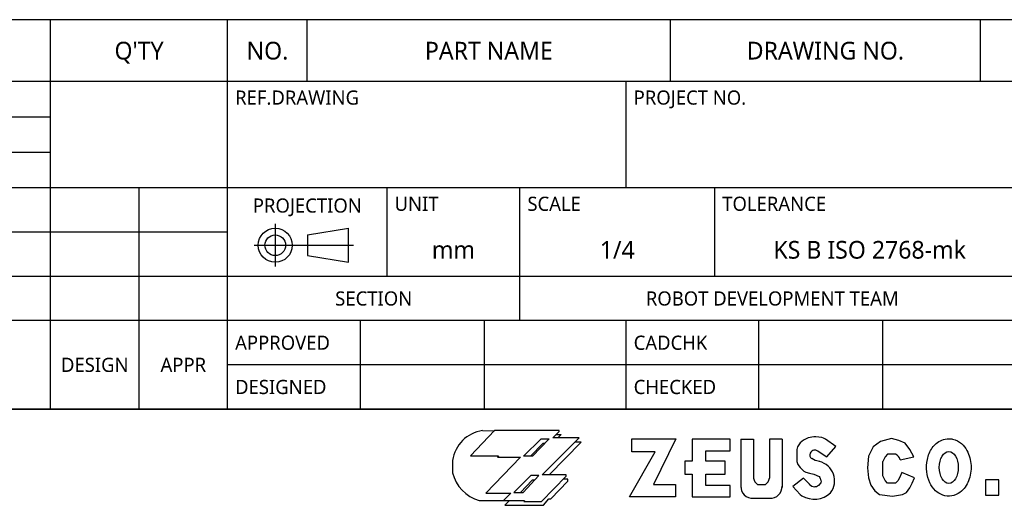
# Model space of a CAD drawing. Header units: millimetres. Extents: x 16 to 3344, y 34 to 2360.
# Tile 27 of 101: x 2486 to 2931, y 37 to 256. Entities that reach past the tile are written whole.
import ezdxf

# ---------------------------------------------------------------- set-up
doc = ezdxf.new("R2010")
doc.units = ezdxf.units.MM
doc.header["$LTSCALE"] = 185.02
doc.layers.get('0').update_dxf_attribs({"linetype": 'CONTINUOUS'})
doc.styles.add('TEXTSTYLE_3', font='malgun.ttf')

# ---------------------------------------------------------------- blocks, each defined once
blk = doc.blocks.new('TABLE_BL1', base_point=(2350, 167.99))
at = {"color": 134}
for p, q in [((2580, 255.99), (2120, 255.99)), ((2500, 79.99), (2500, 255.99)), ((2580, 79.99), (2580, 255.99)), ((2580, 227.99), (2120, 227.99)), ((2500, 211.99), (2120, 211.99)), ((2500, 195.99), (2120, 195.99)), ((2580, 179.99), (2120, 179.99)), ((2540, 79.99), (2540, 179.99)), ((2580, 159.99), (2120, 159.99)), ((2580, 139.99), (2120, 139.99)), ((2580, 119.99), (2120, 119.99)), ((2580, 79.99), (2120, 79.99))]:
    blk.add_line(p, q, dxfattribs=at)
at = {"color": 134, "attachment_point": 2, "line_spacing_factor": 0.9, "style": 'TEXTSTYLE_3'}
for s, insert, char_height, width in [("Q'TY", (2540, 245.99), 8, 23.3481), ('DESIGN', (2520, 103.19), 6.4, 31.2415), ('APPR', (2560, 103.19), 6.4, 21.4281)]:
    blk.add_mtext(s, dxfattribs=dict(at, insert=insert, char_height=char_height, width=width))
blk = doc.blocks.new('TABLE_BL2', base_point=(2930, 167.99))
at = {"color": 134}
for p, q in [((3280, 255.99), (2580, 255.99)), ((2580, 79.99), (2580, 255.99)), ((2616, 227.99), (2616, 255.99)), ((2780, 227.99), (2780, 255.99)), ((2920, 227.99), (2920, 255.99)), ((3280, 227.99), (2580, 227.99)), ((2760, 179.99), (2760, 227.99)), ((3280, 179.99), (2580, 179.99)), ((2652, 139.99), (2652, 179.99)), ((2712, 119.99), (2712, 179.99)), ((2800, 139.99), (2800, 179.99)), ((3280, 139.99), (2580, 139.99)), ((2940, 119.99), (2580, 119.99)), ((2640, 79.99), (2640, 119.99)), ((2696, 79.99), (2696, 119.99)), ((2760, 79.99), (2760, 119.99)), ((2820, 79.99), (2820, 119.99)), ((2876, 79.99), (2876, 119.99)), ((2940, 99.99), (2580, 99.99)), ((3280, 79.99), (2580, 79.99))]:
    blk.add_line(p, q, dxfattribs=at)
at = {"color": 134, "line_spacing_factor": 0.9, "style": 'TEXTSTYLE_3'}
for s, insert, char_height, width, attachment_point in [('NO.', (2598, 245.99), 8, 19.5259, 2), ('PART NAME', (2698, 245.99), 8, 62.0444, 2), ('DRAWING NO.', (2850, 245.99), 8, 75.4074, 2), ('REF.DRAWING', (2583.4, 223.99), 6.4, 57.9793, 1), ('PROJECT NO.', (2763.4, 223.99), 6.4, 54.3052, 1), ('PROJECTION', (2616, 175.19), 6.4, 51.6267, 2), ('UNIT', (2655.4, 175.99), 6.4, 20.1719, 1), ('SCALE', (2715.4, 175.99), 6.4, 25.197, 1), ('TOLERANCE', (2803.4, 175.99), 6.4, 48.8059, 1), ('1/4', (2756, 155.99), 8, 16.6519, 2), ('KS B ISO 2768-mk', (2870, 155.99), 8, 92.9481, 2), ('mm', (2682, 155.99), 8, 19.5556, 2), ('SECTION', (2646, 133.19), 6.4, 35.8874, 2), ('ROBOT DEVELOPMENT TEAM', (2826, 133.19), 6.4, 125.4455, 2), ('APPROVED', (2583.4, 113.19), 6.4, 44.9185, 1), ('CADCHK', (2763.4, 113.19), 6.4, 35.2, 1), ('DESIGNED', (2583.4, 93.19), 6.4, 42.2163, 1), ('CHECKED', (2763.4, 93.19), 6.4, 38.5422, 1)]:
    blk.add_mtext(s, dxfattribs=dict(at, insert=insert, char_height=char_height, width=width, attachment_point=attachment_point))
blk = doc.blocks.new('A_BL3', base_point=(2614.45, 154.08))
at = {"color": 134}
for p, q in [((2601.52, 163.71), (2601.52, 144.46)), ((2616.02, 158.69), (2634.66, 161.72)), ((2634.66, 146.36), (2634.66, 161.72)), ((2616.02, 158.69), (2616.02, 149.4)), ((2591.98, 154.04), (2636.91, 154.04)), ((2616.02, 149.4), (2634.66, 146.36))]:
    blk.add_line(p, q, dxfattribs=at)
for radius in [7.68, 4.65]:
    blk.add_circle((2601.52, 154.04), radius, dxfattribs=at)

msp = doc.modelspace()

# ---------------------------------------------------------------- linework, layer by layer
at = {"color": 7}
msp.add_line((40, 80), (3280, 80), dxfattribs=at)
at = {"color": 134}
for p, q in [((2700.583, 70.254), (2689.734, 58.91)), ((2695.158, 70.254), (2700.515, 70.184)), ((2729.704, 70.254), (2700.583, 70.254)), ((2722.067, 50.348), (2738.769, 66.972)), ((2726.849, 66.972), (2729.704, 69.897)), ((2738.769, 66.972), (2726.849, 66.972)), ((2728.381, 68.542), (2730.632, 68.542)), ((2730.632, 68.542), (2729.135, 66.972)), ((2729.704, 69.897), (2729.704, 70.254)), ((2842.219, 66.986), (2840.171, 65.941)), ((2844.768, 67.445), (2842.219, 66.986)), ((2845.729, 67.445), (2844.768, 67.445)), ((2848.447, 67.11), (2845.729, 67.445)), ((2849.075, 66.912), (2848.447, 67.11)), ((2850.033, 66.401), (2849.075, 66.912)), ((2713.716, 58.767), (2721.567, 66.544)), ((2722.424, 64.475), (2716.772, 58.767)), ((2725.279, 66.544), (2717.713, 58.767)), ((2721.567, 66.544), (2725.279, 66.544)), ((2723.266, 64.475), (2722.424, 64.475)), ((2725.299, 50.348), (2739.697, 65.117)), ((2739.697, 65.117), (2736.905, 65.117)), ((2762.524, 66.613), (2782.384, 66.613)), ((2762.524, 60.645), (2762.524, 66.613)), ((2782.384, 66.613), (2772.389, 45.984)), ((2807.045, 66.354), (2789.782, 66.354)), ((2789.782, 66.354), (2789.782, 56.493)), ((2807.045, 61.164), (2807.045, 66.354)), ((2811.848, 66.354), (2817.559, 66.354)), ((2811.848, 66.354), (2811.848, 44.515)), ((2817.559, 66.354), (2817.559, 48.709)), ((2830.409, 66.354), (2824.698, 66.354)), ((2824.698, 66.354), (2824.698, 48.709)), ((2830.409, 66.354), (2830.409, 44.515)), ((2837.455, 62.976), (2837.079, 61.681)), ((2838.625, 64.688), (2837.455, 62.976)), ((2840.171, 65.941), (2838.625, 64.688)), ((2854.773, 63.051), (2850.033, 66.401)), ((2850.719, 58.42), (2854.773, 63.051)), ((2871.603, 62.911), (2869.414, 58.796)), ((2874.843, 65.363), (2871.603, 62.911)), ((2879.834, 66.676), (2874.843, 65.363)), ((2883.161, 65.801), (2879.834, 66.676)), ((2885.963, 64.575), (2883.161, 65.801)), ((2888.152, 61.685), (2885.963, 64.575)), ((2689.734, 58.91), (2702.296, 58.91)), ((2712.288, 58.339), (2696.586, 42.072)), ((2702.296, 58.91), (2701.868, 58.339)), ((2701.868, 58.339), (2712.288, 58.339)), ((2717.713, 58.767), (2713.716, 58.767)), ((2761.486, 40.275), (2773.038, 60.645)), ((2773.038, 60.645), (2762.524, 60.645)), ((2796.012, 61.164), (2807.045, 61.164)), ((2796.012, 56.493), (2796.012, 61.164)), ((2837.079, 61.681), (2837.079, 56.335)), ((2843.463, 60.57), (2843.857, 60.964)), ((2846.779, 60.931), (2850.719, 58.42)), ((2869.414, 58.796), (2869.064, 53.455)), ((2876.945, 58.445), (2875.894, 56.344)), ((2878.083, 59.671), (2876.945, 58.445)), ((2881.673, 59.671), (2878.083, 59.671)), ((2883.827, 57.118), (2889.904, 58.358)), ((2889.904, 58.358), (2888.152, 61.685)), ((2681.597, 56.803), (2681.597, 51.205)), ((2789.782, 56.493), (2786.537, 56.493)), ((2786.537, 56.493), (2786.537, 50.655)), ((2804.709, 56.493), (2796.012, 56.493)), ((2804.709, 50.525), (2804.709, 56.493)), ((2837.079, 56.335), (2837.539, 54.956)), ((2837.539, 54.956), (2838.583, 53.578)), ((2838.583, 53.578), (2840.297, 51.991)), ((2845.436, 56.836), (2843.922, 57.638)), ((2847.518, 56.268), (2845.436, 56.836)), ((2869.064, 53.455), (2869.414, 48.901)), ((2875.894, 49.777), (2875.894, 56.344)), ((2716.928, 49.992), (2709.291, 42.358)), ((2713.502, 42.358), (2720.568, 49.992)), ((2720.568, 49.992), (2716.928, 49.992)), ((2721.782, 38.291), (2732.845, 49.706)), ((2732.845, 50.348), (2722.067, 50.348)), ((2732.845, 49.706), (2732.845, 50.348)), ((2786.537, 50.655), (2789.782, 50.655)), ((2789.782, 50.655), (2789.782, 40.275)), ((2796.012, 50.525), (2804.709, 50.525)), ((2796.012, 45.465), (2796.012, 50.525)), ((2840.297, 51.991), (2841.174, 51.448)), ((2841.174, 51.448), (2842.846, 50.988)), ((2842.846, 50.988), (2844.809, 50.571)), ((2844.809, 50.571), (2847.131, 49.576)), ((2847.131, 49.576), (2847.474, 49.021)), ((2847.474, 49.021), (2847.685, 48.719)), ((2876.945, 47.676), (2875.894, 49.777)), ((2884.562, 51.353), (2883.424, 48.901)), ((2890.254, 48.901), (2884.562, 51.353)), ((2717.57, 47.851), (2712.301, 42.358)), ((2718.587, 47.851), (2717.57, 47.851)), ((2725.993, 39.432), (2733.701, 47.495)), ((2733.701, 48.351), (2731.531, 48.351)), ((2733.701, 47.495), (2733.701, 48.351)), ((2772.389, 45.984), (2782.254, 45.984)), ((2782.254, 45.984), (2782.254, 40.275)), ((2807.045, 45.465), (2796.012, 45.465)), ((2807.045, 40.275), (2807.045, 45.465)), ((2819.376, 45.984), (2822.881, 45.984)), ((2840.165, 48.8), (2835.283, 45.03)), ((2835.283, 45.03), (2838.596, 41.47)), ((2842.748, 46.025), (2840.165, 48.8)), ((2846.021, 44.848), (2845.257, 44.877)), ((2846.941, 45.475), (2846.021, 44.848)), ((2847.985, 46.644), (2846.941, 45.475)), ((2848.011, 47.636), (2847.985, 46.644)), ((2869.414, 48.901), (2870.553, 45.574)), ((2870.553, 45.574), (2872.304, 43.122)), ((2878.083, 46.45), (2876.945, 47.676)), ((2881.673, 46.45), (2878.083, 46.45)), ((2882.724, 47.588), (2881.673, 46.45)), ((2883.424, 48.901), (2882.724, 47.588)), ((2888.152, 44.436), (2889.203, 46.45)), ((2889.203, 46.45), (2890.254, 48.901)), ((2928.388, 48.099), (2922.259, 48.099)), ((2922.259, 48.099), (2922.259, 41.094)), ((2928.388, 41.094), (2928.388, 48.099)), ((2696.586, 42.072), (2707.935, 42.072)), ((2707.935, 42.072), (2704.58, 38.719)), ((2709.291, 42.358), (2713.502, 42.358)), ((2782.254, 40.275), (2761.486, 40.275)), ((2789.782, 40.275), (2807.045, 40.275)), ((2838.596, 41.47), (2839.356, 40.849)), ((2872.304, 43.122), (2874.493, 41.459)), ((2874.493, 41.459), (2880.272, 40.671)), ((2880.272, 40.671), (2884.825, 41.459)), ((2884.825, 41.459), (2886.664, 42.334)), ((2886.664, 42.334), (2888.152, 44.436)), ((2922.259, 41.094), (2928.388, 41.094)), ((2693.659, 38.719), (2714.144, 38.719)), ((2707.294, 38.719), (2705.222, 36.507)), ((2705.222, 36.507), (2722.709, 36.507)), ((2714.144, 38.719), (2713.787, 38.291)), ((2713.787, 38.291), (2721.782, 38.291)), ((2722.709, 36.507), (2725.136, 39.432)), ((2725.136, 39.432), (2725.993, 39.432)), ((2817.397, 39.756), (2824.86, 39.756))]:
    msp.add_line(p, q, dxfattribs=at)
for centre, radius, start, end in [((2697.287, 54.546), 15.852, 97.71868, 171.81467), ((2844.727, 59.294), 1.796, 134.74062, 219.1909), ((2845.588, 60.109), 2.98, 220.88185, 236.01823), ((2845.138, 59.671), 1.82, 72.29606, 134.73032), ((2844.444, 57.059), 4.522, 56.06187, 76.24254), ((2879.543, 55.689), 4.516, 18.43988, 61.85518), ((2845.064, 47.533), 9.073, 323.58635, 75.19713), ((2698.373, 55.343), 17.279, 193.85604, 254.1695), ((2816.959, 44.86), 5.123, 176.13466, 274.90828), ((2821.193, 49.164), 3.663, 187.14569, 240.25657), ((2821.064, 49.164), 3.663, 299.74343, 352.85431), ((2825.298, 44.86), 5.123, 265.09172, 3.86535), ((2845.442, 48.598), 3.726, 222.20895, 267.14673), ((2846.183, 47.677), 1.829, 358.24839, 34.75986), ((2844.983, 50.289), 10.99, 239.20005, 312.20086)]:
    msp.add_arc(centre, radius, start, end, dxfattribs=at)
msp.add_ellipse((2905.735, 53.647), major_axis=(0, 7.212), ratio=0.59491, dxfattribs=at)
msp.add_open_spline([(2905.735, 66.619), (2904.649, 66.619), (2903.57, 66.397), (2901.647, 65.63), (2900.803, 65.093), (2899.368, 63.879), (2898.772, 63.202), (2897.128, 60.876), (2896.446, 59.092), (2895.668, 55.415), (2895.586, 53.514), (2895.99, 49.954), (2896.42, 48.29), (2897.776, 45.408), (2898.61, 44.149), (2900.667, 42.265), (2901.749, 41.564), (2904.281, 40.697), (2905.726, 40.563), (2908.441, 41.008), (2909.681, 41.565), (2911.708, 42.986), (2912.512, 43.841), (2913.809, 45.653), (2914.306, 46.615), (2915.553, 49.817), (2915.881, 52.187), (2915.647, 56.884), (2915.095, 59.208), (2913.317, 62.437), (2912.526, 63.501), (2910.404, 65.335), (2909.039, 66.103), (2906.907, 66.556), (2906.321, 66.619), (2905.735, 66.619)], degree=3, knots=[0, 0, 0, 0, 0.2331631, 0.2331631, 0.4663262, 0.4663262, 0.6994892, 0.6994892, 1.2293572, 1.2293572, 1.7592252, 1.7592252, 2.2398627, 2.2398627, 2.642737, 2.642737, 2.9407701, 2.9407701, 3.2388031, 3.2388031, 3.5368362, 3.5368362, 3.8348693, 3.8348693, 4.1329023, 4.1329023, 4.7959377, 4.7959377, 5.4589731, 5.4589731, 5.8081578, 5.8081578, 6.1573426, 6.1573426, 6.2831853, 6.2831853, 6.2831853, 6.2831853], dxfattribs=at)

# ---------------------------------------------------------------- block references
for name, p in [('TABLE_BL1', (2349.999, 167.994)), ('TABLE_BL2', (2929.996, 167.992)), ('A_BL3', (2614.447, 154.084))]:
    msp.add_blockref(name, p)

doc.saveas('drawing.dxf')
